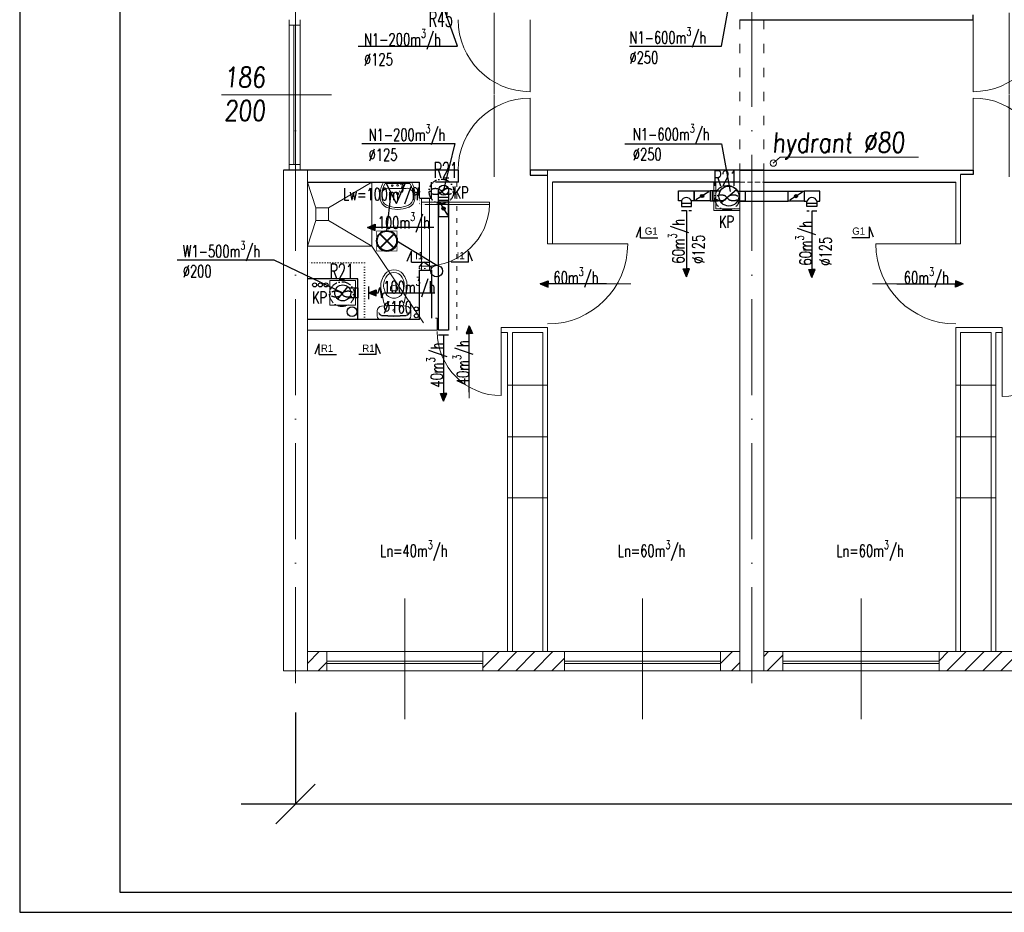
# Model space of a CAD drawing. Header units: millimetres. Extents: x -6513 to 30474, y -6915 to 65597.
# Tile 146 of 256: x -3136 to -1906, y 18756 to 19872. Entities that reach past the tile are written whole.
import ezdxf
from ezdxf.enums import TextEntityAlignment as Align

# ---------------------------------------------------------------- set-up
doc = ezdxf.new("R2010")
doc.units = ezdxf.units.MM
for name, pattern in [('ACAD_ISO03W100', [30, 12, -18]), ('ACAD_ISO10W100', [18, 12, -3, 0, -3]), ('DASHED', [19.05, 12.7, -6.35]), ('DOT', [6.35, 0, -6.35])]:
    doc.linetypes.add(name, pattern=pattern)
doc.layers.get('0').update_dxf_attribs({"color": 8})
for name, color, linetype in [('A200_General07', 8, 'Continuous'), ('A200_General08', 8, 'Continuous'), ('A270_text04', 8, 'Continuous'), ('DB_inst_pomocn', 8, 'Continuous'), ('DB_WM_nawiew-opis', 8, 'Continuous'), ('DB_WM_wywies-opis', 8, 'Continuous')]:
    doc.layers.add(name, color=color, linetype=linetype)
for name, color, linetype, lineweight in [('A_cienka', 8, 'Continuous', 5), ('A_linia przekroj', 8, 'Continuous', 25), ('A_osie', 8, 'ACAD_ISO10W100', 5), ('A_przerywana', 8, 'ACAD_ISO03W100', 5), ('A_widok', 8, 'Continuous', 13), ('A_Wymiary', 8, 'Continuous', 9), ('cieńkie', 8, 'Continuous', 9), ('DB-WM-nawiew-opis', 8, 'Continuous', 25), ('DB-WM-nawiew-opis-odnośnik', 8, 'Continuous', 30), ('DB-WM-wywiew-opis', 8, 'Continuous', 25), ('DB-WM-wywiew-opis-odnośnik', 8, 'Continuous', 30), ('DB_WM_nawiew', 8, 'Continuous', 30), ('DB_WM_wywiew', 8, 'Continuous', 30), ('DB_WM_ścianka nowa', 8, 'Continuous', 25), ('E_gniazda wtykowe', 1, 'Continuous', 30), ('E_oświetlenie', 1, 'Continuous', 30), ('E_technologia', 1, 'ACAD_ISO10W100', 30), ('noew ściany archwig', 8, 'Continuous', 9), ('R-TABELKA', 8, 'Continuous', 25), ('snitarne archwig nowe', 8, 'Continuous', 9), ('Stolarka ARCHWIG', 8, 'Continuous', 5), ('wyburzenia', 8, 'DOT', 20), ('Ściany ARCHWIG', 8, 'Continuous', 30)]:
    doc.layers.add(name, color=color, linetype=linetype, lineweight=lineweight)
doc.styles.add('BRH', font='txt')
doc.styles.add('ROMANSS', font='romans.shx', dxfattribs={"width": 0.8, "oblique": 5})
doc.styles.add('SIMPLEXD', font='SIMPLEX.SHX', dxfattribs={"width": 0.6})
doc.styles.get("Standard").update_dxf_attribs({"font": 'txt.shx', "width": 0.9})

# ---------------------------------------------------------------- blocks, each defined once
blk = doc.blocks.new('drzwi schem')
at = {"color": 252}
blk.add_line((0, 0), (0, 1), dxfattribs=at)
at = {"color": 252, "ltscale": 10}
blk.add_line((0.5, -0.093), (0.5, 1.04), dxfattribs=at)
at = {"color": 252}
blk.add_arc((0, 0), 1, 0, 90, dxfattribs=at)
blk = doc.blocks.new('klop oli 2')
at = {"layer": 'snitarne archwig nowe', "color": 252}
for p, q in [((0, 17.2), (0, 0)), ((3.8, 20.9), (10.5, 20.9)), ((0, -17.2), (0, 0)), ((3.8, 0), (3.8, 1)), ((3.8, 0), (3.8, -1)), ((38.9, 4.5), (37, 4.5)), ((38.9, -4.5), (37, -4.5)), ((3.8, -20.9), (10.5, -20.9))]:
    blk.add_line(p, q, dxfattribs=at)
for centre, radius in [((11.5, 0), 1.27), ((11.5, 0), 1.27), ((21.6, 7.5), 0.706), ((21.6, -7.5), 0.706)]:
    blk.add_circle(centre, radius, dxfattribs=at)
for centre, radius, start, end in [((3.8, 17.2), 3.76, 90, 180), ((144.9, 0), 141.2, 173.7281, 180), ((144.9, 0), 140.5, 173.6694, 180), ((8.4, 15), 3.76, 90, 173.7281), ((9, 15.1), 3.76, 100.2428, 173.7859), ((10.5, 14.9), 6.02, 6.7931, 90), ((-114.7, 0), 132.1, 0, 6.7931), ((80, -215.2), 235.3, 101.5744, 105.544), ((43.1, -10.6), 23.5, 101.6195, 117.4027), ((44.8, -39.8), 56.5, 94.3794, 102.2907), ((42.4, -7.4), 20.3, 60.8839, 101.6195), ((41.4, -8), 24.5, 51.2869, 92.3028), ((144.9, 0), 141.2, 180, 186.2719), ((144.9, 0), 140.5, 180, 186.3306), ((-114.7, 0), 132.1, 353.2069, 0), ((43.3, 0), 16.9, 173.7581, 180), ((43.3, 0), 16.9, 180, 186.2419), ((37.3, 0.7), 10.9, 117.4027, 173.7581), ((63.6, 0), 28.2, 173.3508, 180), ((63.6, 0), 28.2, 180, 186.6492), ((37, 3.1), 1.41, 90, 173.3508), ((38.9, 1.7), 2.82, 36.8699, 90), ((36.6, 0), 5.65, 0, 36.8699), ((36.6, 0), 5.65, 323.1301, 0), ((46.6, 0), 11.8, 0, 60.8839), ((46.6, 0), 11.8, 299.1161, 0), ((46.6, 0), 15.1, 0, 47.5638), ((46.6, 0), 15.1, 312.4362, 0), ((80, 215.2), 235.3, 254.456, 258.4256), ((37.3, -0.7), 10.9, 186.2419, 242.5973), ((43.1, 10.6), 23.5, 242.5973, 258.3805), ((37, -3.1), 1.41, 186.6492, 270), ((42.4, 7.4), 20.3, 258.3805, 299.1161), ((38.9, -1.7), 2.82, 270, 323.1301), ((41.4, 8), 24.5, 267.6972, 308.7131), ((3.8, -17.2), 3.76, 180, 270), ((8.4, -15), 3.76, 186.2719, 270), ((9, -15.1), 3.76, 186.2141, 259.7572), ((10.5, -14.9), 6.02, 270, 353.2069), ((44.8, 39.8), 56.5, 257.7093, 265.6206)]:
    blk.add_arc(centre, radius, start, end, dxfattribs=at)
blk = doc.blocks.new('umywalka oli2')
at = {"layer": 'snitarne archwig nowe', "color": 252}
for p, q in [((0, 17.6), (0, 0)), ((2, 15.4), (2, 0)), ((20.9, 21.6), (13.7, 21.6)), ((0, 0), (0, -17.6)), ((2, 0), (2, -15.4)), ((7.9, 0), (7.9, 10.8)), ((7.9, -10.8), (7.9, 0)), ((13.7, -21.6), (20.9, -21.6))]:
    blk.add_line(p, q, dxfattribs=at)
for centre, radius in [((4.1, 0), 1.11), ((4.5, 6.6), 0.994), ((14.5, 0), 1.48), ((14.5, 0), 0.946), ((4.5, -6.6), 0.994)]:
    blk.add_circle(centre, radius, dxfattribs=at)
for centre, radius, start, end in [((15.6, -9.9), 31.5, 93.3155, 119.5931), ((14.2, -1.1), 20.5, 88.5847, 126.5008), ((15.3, 12), 7.48, 91.7023, 188.8292), ((17.3, -1.9), 21.5, 82.9063, 97.0937), ((20.4, 10.2), 9.2, 23.1986, 92.7468), ((20.2, 9.5), 12.2, 20.9395, 86.4287), ((-1.2, 0), 33.1, 360, 24.6987), ((-3.2, 0), 37.4, 360, 21.6896), ((-1.2, 0), 33.1, 335.3013, 0), ((-3.2, 0), 37.4, 338.3104, 0), ((15.3, -12), 7.48, 171.1708, 268.2977), ((15.6, 9.9), 31.5, 240.4069, 266.6845), ((14.2, 1.1), 20.5, 233.4992, 271.4153), ((17.3, 1.9), 21.5, 262.9063, 277.0937), ((20.4, -10.2), 9.2, 267.2532, 336.8014), ((20.2, -9.5), 12.2, 273.5713, 339.0605)]:
    blk.add_arc(centre, radius, start, end, dxfattribs=at)
blk = doc.blocks.new('A$C2355049C')
at = {"layer": 'DB-WM-nawiew-opis-odnośnik'}
h = blk.add_hatch(color=256, dxfattribs=at)
h.paths.add_polyline_path([(0, -9.8), (3.9, -9.8), (0, 0)])
h.paths.add_polyline_path([(0, 0), (-3.9, -9.8), (0, -9.8)])
at = {"layer": 'DB-WM-nawiew-opis-odnośnik', "flags": 128}
for points in [[(0, 0), (-3.9, -9.8), (0, -9.8)], [(0, -82.9), (0, 0)], [(0, 0), (3.9, -9.8), (0, -9.8)]]:
    blk.add_lwpolyline(points, dxfattribs=at)
blk = doc.blocks.new('A$C620C4C60')
at = {"layer": 'DB-WM-wywiew-opis-odnośnik'}
h = blk.add_hatch(color=256, dxfattribs=at)
h.paths.add_polyline_path([(0, 0), (9.8, 3.9), (9.8, 0)])
h.paths.add_polyline_path([(9.8, 0), (9.8, -3.9), (0, 0)])
at = {"layer": 'DB-WM-wywiew-opis-odnośnik', "flags": 128}
for points in [[(0, 0), (9.8, 3.9), (9.8, 0)], [(0, 0), (12.1, 0)], [(0, 0), (9.8, -3.9), (9.8, 0)], [(12.1, 0), (14.4, -6.5), (16.6, 6.4), (18.9, 0)], [(18.9, 0), (82.9, 0)]]:
    blk.add_lwpolyline(points, dxfattribs=at)
blk = doc.blocks.new('A$C21C24CF4')
at = {"layer": 'DB_WM_nawiew'}
h = blk.add_hatch(color=256, dxfattribs=at)
edge = h.paths.add_edge_path()
edge.add_arc((10, -6.2), 2, 0, 360)
for points in [[(20, 0), (0, 0), (0, -12.5), (20, -12.5)], [(1.8, -11.4), (17.9, -1.3)]]:
    blk.add_lwpolyline(points, dxfattribs=at)
blk.add_circle((10, -6.2), 2, dxfattribs=at)
blk = doc.blocks.new('Sect Mk right')
at = {"layer": 'A200_General07', "color": 1}
for p, q in [((0.29, 7.48), (3.92, 6.01)), ((0, 6.01), (0, -0.21)), ((0, 6.01), (3.92, 6.01))]:
    blk.add_line(p, q, dxfattribs=at)
at = {"layer": 'A270_text04', "color": 0, "style": 'BRH'}
blk.add_attdef('-', text='', height=4.51, dxfattribs=at).set_placement((1.77, 1.49), align=Align.MIDDLE)
blk = doc.blocks.new('gw1')
at = {"layer": 'E_gniazda wtykowe'}
for p, q in [((99083.8, 55839.3), (99080.1, 55839.3)), ((99083.8, 55833.1), (99083.8, 55845.4))]:
    blk.add_line(p, q, dxfattribs=at)
blk.add_arc((99089.8, 55839), 6.04, 87.7958, 267.7958, dxfattribs=at)
blk = doc.blocks.new('raster')
at = {"layer": 'E_oświetlenie', "lineweight": 40}
for p, q in [((-21.2, 21.2), (21.2, -21.2)), ((21.2, 21.2), (-21.2, -21.2))]:
    blk.add_line(p, q, dxfattribs=at)
at = {"layer": 'E_oświetlenie', "const_width": 2}
blk.add_lwpolyline([(-30, -30), (30, -30), (30, 30), (-30, 30)], close=True, dxfattribs=at)
at = {"layer": 'E_oświetlenie', "lineweight": 40}
blk.add_circle((0, 0), 30, dxfattribs=at)

msp = doc.modelspace()

# ---------------------------------------------------------------- hatches: boundary and pattern name
at = {"layer": 'A_Wymiary'}
h = msp.add_hatch(dxfattribs=at)
h.set_pattern_fill('ANSI31', color=256, scale=5, style=0)
h.set_pattern_definition([(45, (-3028.741, 15963.34), (-11.22532, 11.22532), [])])
h.paths.add_polyline_path([(-2752.446, 19081.577), (-2776.446, 19081.577), (-2776.446, 19057.577), (-2752.446, 19057.577)])
h.paths.add_polyline_path([(-2455.446, 19081.577), (-2557.446, 19081.577), (-2557.446, 19057.577), (-2455.446, 19057.577)])
h.paths.add_polyline_path([(-2236.446, 19081.577), (-2260.446, 19081.577), (-2260.446, 19057.577), (-2236.446, 19057.577)])
h.paths.add_polyline_path([(-2182.446, 19081.577), (-2206.446, 19081.577), (-2206.446, 19057.577), (-2182.446, 19057.577)])
h.paths.add_polyline_path([(-1885.446, 19081.577), (-1987.446, 19081.577), (-1987.446, 19057.577), (-1885.446, 19057.577)])
h.paths.add_polyline_path([(-1315.446, 19081.577), (-1417.446, 19081.577), (-1417.446, 19058.419), (-1315.446, 19058.419)])
h.paths.add_polyline_path([(-1612.446, 19081.577), (-1636.446, 19081.577), (-1636.446, 19057.577), (-1612.446, 19057.577)])
h.paths.add_polyline_path([(-1666.446, 19081.577), (-1690.446, 19081.577), (-1690.446, 19057.577), (-1666.446, 19057.577)])
at = {"layer": 'DB_WM_nawiew'}
h = msp.add_hatch(color=256, dxfattribs=at)
edge = h.paths.add_edge_path()
edge.add_arc((-2283.289, 19651.212), 2, 0, 360)
h = msp.add_hatch(color=256, dxfattribs=at)
edge = h.paths.add_edge_path()
edge.add_arc((-2166.078, 19650.942), 2, 0, 360)

# ---------------------------------------------------------------- linework, layer by layer
at = {"layer": 'A_cienka'}
for p, q in [((-2799.544, 19871.577), (-2799.544, 19683.577)), ((-2785.544, 19871.577), (-2785.544, 19683.577)), ((-2799.544, 19864.68), (-2785.544, 19864.68)), ((-2793.544, 19864.68), (-2793.544, 19690.474)), ((-2791.544, 19864.68), (-2791.544, 19690.474)), ((-2883.874, 19777.456), (-2746.361, 19777.577)), ((-2185.849, 19699.786), (-2194.506, 19692.244)), ((-2012.938, 19699.544), (-2185.849, 19699.786)), ((-2799.544, 19690.474), (-2785.544, 19690.474)), ((-2476.446, 19414.872), (-2526.446, 19414.872)), ((-1966.446, 19414.872), (-1916.446, 19414.872)), ((-2476.446, 19350.063), (-2526.446, 19350.063)), ((-1966.446, 19350.063), (-1916.446, 19350.063)), ((-2476.446, 19273.982), (-2526.446, 19273.982)), ((-1966.446, 19273.982), (-1916.446, 19273.982)), ((-2776.446, 19081.577), (-2236.446, 19081.577)), ((-2206.446, 19081.577), (-1666.446, 19081.577)), ((-2557.446, 19069.577), (-2752.446, 19069.577)), ((-2455.446, 19069.577), (-2260.446, 19069.577)), ((-1987.446, 19069.577), (-2182.446, 19069.577)), ((-2776.446, 19057.577), (2360.554, 19057.577)), ((-2776.446, 19057.577), (7544.554, 19057.577)), ((-2557.446, 19066.577), (-2752.446, 19066.577)), ((-2455.446, 19066.577), (-2260.446, 19066.577)), ((-1987.446, 19066.577), (-2182.446, 19066.577))]:
    msp.add_line(p, q, dxfattribs=at)
at = {"layer": 'A_cienka', "ltscale": 10}
for p, q in [((-2654.946, 18997.178), (-2654.946, 19147.975)), ((-2357.946, 18997.178), (-2357.946, 19147.975)), ((-2084.946, 18997.178), (-2084.946, 19147.975))]:
    msp.add_line(p, q, dxfattribs=at)
at = {"layer": 'A_cienka'}
msp.add_circle((-2194.506, 19692.244), 4, dxfattribs=at)
at = {"layer": 'A_linia przekroj'}
for p, q in [((-2236.446, 19871.577), (-1944.661, 19871.577)), ((-1944.661, 19871.577), (-1944.661, 19877.577)), ((-2776.446, 19683.577), (-2806.446, 19683.577)), ((-2587.981, 19683.577), (-2776.446, 19683.577)), ((-2587.981, 19668.577), (-2587.981, 19683.577)), ((-2206.446, 19683.577), (-2498.232, 19683.577)), ((-2498.232, 19683.577), (-2498.232, 19677.062)), ((-2236.446, 19683.577), (-1944.661, 19683.577)), ((-1944.661, 19683.577), (-1944.661, 19678.073)), ((-2498.232, 19677.062), (-2476.446, 19677.062)), ((-1944.661, 19678.073), (-1960.446, 19678.073)), ((-2587.981, 19668.577), (-2616.446, 19668.577)), ((-2236.446, 19668.577), (-2470.446, 19668.577)), ((-2206.446, 19668.577), (-1966.446, 19668.577))]:
    msp.add_line(p, q, dxfattribs=at)
at = {"layer": 'A_osie', "ltscale": 10}
for p, q in [((-2791.446, 19042.134), (-2791.446, 20794.193)), ((-2221.446, 19042.134), (-2221.446, 20794.193))]:
    msp.add_line(p, q, dxfattribs=at)
at = {"layer": 'A_osie', "color": 252, "ltscale": 10}
msp.add_line((-2791.446, 19042.134), (-2791.446, 20555.942), dxfattribs=at)
at = {"layer": 'A_przerywana'}
for p, q in [((-2236.446, 19871.577), (-2236.446, 19683.577)), ((-2236.446, 19871.577), (-2236.446, 19683.577)), ((-2206.446, 19871.577), (-2206.446, 19683.577)), ((-2206.446, 19871.577), (-2206.446, 19683.577))]:
    msp.add_line(p, q, dxfattribs=at)
at = {"layer": 'A_przerywana', "color": 252}
for p, q in [((-2236.446, 19871.577), (-2236.446, 19683.577)), ((-2206.446, 19871.577), (-2206.446, 19683.577))]:
    msp.add_line(p, q, dxfattribs=at)
at = {"layer": 'A_przerywana', "ltscale": 0.5}
msp.add_line((-2589.872, 19668.577), (-2589.872, 19483.577), dxfattribs=at)
at = {"layer": 'A_przerywana', "linetype": 'ByBlock'}
for p, q in [((-2268.946, 19633.211), (-2268.946, 19668.577)), ((-2266.446, 19635.211), (-2266.446, 19668.577)), ((-2236.446, 19635.211), (-2266.446, 19635.211)), ((-2236.446, 19633.211), (-2268.946, 19633.211))]:
    msp.add_line(p, q, dxfattribs=at)
at = {"layer": 'A_przerywana', "linetype": 'DASHED', "ltscale": 0.5}
msp.add_line((-2236.446, 19668.577), (-2206.446, 19668.577), dxfattribs=at)
at = {"layer": 'A_widok', "ltscale": 5}
for p, q in [((-2806.446, 19057.577), (-2806.446, 19683.577)), ((-2776.446, 19057.577), (-2776.446, 19683.577)), ((-2476.446, 19683.577), (-2476.446, 19591.161)), ((-2236.446, 19683.577), (-2236.446, 19414.92)), ((-2206.446, 19683.577), (-2206.446, 19414.92)), ((-1960.446, 19678.073), (-1960.446, 19591.161)), ((-2470.446, 19668.577), (-2470.446, 19591.161)), ((-1966.446, 19668.577), (-1966.446, 19591.161)), ((-2476.446, 19591.161), (-2470.446, 19591.161)), ((-1966.446, 19591.161), (-1960.446, 19591.161)), ((-2236.446, 19057.577), (-2236.446, 19563.577)), ((-2206.446, 19057.577), (-2206.446, 19563.577)), ((-2614.353, 19498.577), (-2616.446, 19498.577)), ((-2614.353, 19483.577), (-2614.353, 19498.577)), ((-2476.446, 19486.577), (-2534.353, 19486.577)), ((-2534.353, 19486.577), (-2534.353, 19480.577)), ((-2476.446, 19081.577), (-2476.446, 19486.577)), ((-1966.446, 19081.577), (-1966.446, 19486.577)), ((-1966.446, 19486.577), (-1908.54, 19486.577)), ((-1908.54, 19486.577), (-1908.54, 19480.577)), ((-2614.353, 19483.577), (-2776.446, 19483.577)), ((-2526.446, 19480.577), (-2534.353, 19480.577)), ((-2526.446, 19081.577), (-2526.446, 19480.577)), ((-2520.446, 19081.577), (-2520.446, 19480.577)), ((-2482.446, 19480.577), (-2520.446, 19480.577)), ((-2482.446, 19081.577), (-2482.446, 19480.577)), ((-1960.446, 19081.577), (-1960.446, 19480.577)), ((-1960.446, 19480.577), (-1922.446, 19480.577)), ((-1922.446, 19081.577), (-1922.446, 19480.577)), ((-1916.446, 19081.577), (-1916.446, 19480.577)), ((-1916.446, 19480.577), (-1908.54, 19480.577)), ((-2806.446, 19057.577), (-2776.446, 19057.577)), ((-2236.446, 19057.577), (-2206.446, 19057.577))]:
    msp.add_line(p, q, dxfattribs=at)
at = {"layer": 'A_widok', "color": 252, "ltscale": 5}
msp.add_line((-2806.446, 19057.577), (-2776.446, 19057.577), dxfattribs=at)
at = {"layer": 'A_widok', "ltscale": 5}
for points in [[(-2776.446, 19081.577), (-2752.446, 19081.577), (-2752.446, 19057.577), (-2776.446, 19057.577)], [(-2557.446, 19057.577), (-2455.446, 19057.577), (-2455.446, 19081.577), (-2557.446, 19081.577)], [(-2236.446, 19081.577), (-2260.446, 19081.577), (-2260.446, 19057.577), (-2236.446, 19057.577)], [(-2206.446, 19081.577), (-2182.446, 19081.577), (-2182.446, 19057.577), (-2206.446, 19057.577)], [(-1987.446, 19057.577), (-1885.446, 19057.577), (-1885.446, 19081.577), (-1987.446, 19081.577)]]:
    msp.add_lwpolyline(points, close=True, dxfattribs=at)
at = {"layer": 'cieńkie'}
for p, q in [((-2748.446, 19545.577), (-2716.446, 19545.577)), ((-2748.446, 19514.577), (-2748.446, 19545.577)), ((-2745.946, 19545.577), (-2718.946, 19545.577)), ((-2716.446, 19545.577), (-2716.446, 19514.577)), ((-2716.446, 19514.577), (-2716.446, 19528.577)), ((-2748.446, 19514.577), (-2734.446, 19514.577)), ((-2716.446, 19514.577), (-2748.446, 19514.577)), ((-2739.446, 19514.577), (-2725.446, 19514.577))]:
    msp.add_line(p, q, dxfattribs=at)
at = {"layer": 'DB-WM-nawiew-opis'}
for points in [[(-2713.372, 19838.504), (-2588.931, 19838.504), (-2610.402, 19898.412)], [(-2374.227, 19838.669), (-2259.295, 19838.669), (-2248.446, 19898.577)], [(-2708.652, 19716.69), (-2592.41, 19716.69), (-2606.402, 19658.41)], [(-2380.22, 19716.484), (-2259.295, 19716.484), (-2248.446, 19656.577)]]:
    msp.add_lwpolyline(points, dxfattribs=at)
at = {"layer": 'DB-WM-wywiew-opis'}
msp.add_lwpolyline([(-2939.367, 19571.403), (-2818.371, 19571.403), (-2732.446, 19530.077)], dxfattribs=at)
at = {"layer": 'DB_inst_pomocn'}
for centre, radius in [((-2767.576, 19540.003), 2.5), ((-2760.519, 19540.003), 2.5), ((-2753.349, 19540.003), 2.5), ((-2720.889, 19506.599), 6)]:
    msp.add_circle(centre, radius, dxfattribs=at)
at = {"layer": 'DB_WM_nawiew'}
for points in [[(-2600.152, 19658.41), (-2600.152, 19649.41), (-2612.652, 19649.41), (-2612.652, 19658.41)], [(-2600.152, 19658.41), (-2600.152, 19645.41), (-2612.652, 19645.41), (-2612.652, 19658.41)], [(-2611.314, 19654.546), (-2601.489, 19662.274)], [(-2259.541, 19643.033), (-2240.405, 19659.12)], [(-2312.989, 19657.462), (-2293.289, 19657.462), (-2293.289, 19644.962), (-2296.889, 19644.962)], [(-2309.389, 19644.962), (-2312.989, 19644.962), (-2312.989, 19657.462)], [(-2273.289, 19644.962), (-2293.289, 19644.962), (-2293.289, 19657.462), (-2273.289, 19657.462)], [(-2275.06, 19656.355), (-2291.181, 19646.279)], [(-2263.289, 19657.462), (-2273.289, 19657.462), (-2273.289, 19644.962), (-2263.289, 19644.962)], [(-2260.875, 19644.962), (-2270.473, 19644.962), (-2270.473, 19657.462), (-2260.719, 19657.462)], [(-2239.071, 19657.192), (-2229.473, 19657.192), (-2229.473, 19644.692), (-2239.227, 19644.692)], [(-2237.289, 19657.192), (-2176.078, 19657.192)], [(-2156.078, 19644.692), (-2176.078, 19644.692), (-2176.078, 19657.192), (-2156.078, 19657.192)], [(-2157.849, 19656.085), (-2173.97, 19646.009)], [(-2136.378, 19657.192), (-2156.078, 19657.192), (-2156.078, 19644.692), (-2152.478, 19644.692)], [(-2139.978, 19644.692), (-2136.378, 19644.692), (-2136.378, 19657.192)], [(-2600.152, 19645.41), (-2600.152, 19483.577), (-2612.652, 19483.577), (-2612.652, 19645.41)], [(-2612.652, 19645.41), (-2600.152, 19645.41)], [(-2309.389, 19644.962), (-2309.389, 19642.212), (-2296.889, 19642.212), (-2296.889, 19644.962)], [(-2309.389, 19643.587), (-2309.389, 19638.22), (-2296.889, 19638.22), (-2296.889, 19643.587)], [(-2237.289, 19644.692), (-2176.078, 19644.692)], [(-2139.978, 19644.692), (-2139.978, 19641.942), (-2152.478, 19641.942), (-2152.478, 19644.692)], [(-2139.978, 19642.212), (-2139.978, 19638.22), (-2152.478, 19638.22), (-2152.478, 19642.212)], [(-2724.64, 19536.327), (-2717.446, 19536.327), (-2717.446, 19523.827), (-2724.64, 19523.827)], [(-2612.652, 19477.411), (-2600.152, 19477.411)]]:
    msp.add_lwpolyline(points, dxfattribs=at)
at = {"layer": 'DB_WM_nawiew', "linetype": 'DASHED', "ltscale": 0.5}
for points in [[(-2309.389, 19633.22), (-2296.889, 19633.22)], [(-2139.978, 19632.212), (-2152.478, 19632.212)]]:
    msp.add_lwpolyline(points, dxfattribs=at)
at = {"layer": 'DB_WM_nawiew', "color": 1}
for centre, radius in [((-2606.402, 19658.41), 6.25), ((-2249.973, 19651.077), 12.5)]:
    msp.add_circle(centre, radius, dxfattribs=at)
at = {"layer": 'DB_WM_nawiew'}
for centre in [(-2283.289, 19651.212), (-2166.078, 19650.942)]:
    msp.add_circle(centre, 2, dxfattribs=at)
for centre in [(-2303.139, 19642.732), (-2146.228, 19642.462)]:
    msp.add_arc(centre, 6.636, 19.636833, 160.363167, dxfattribs=at)
at = {"layer": 'DB_WM_wywies-opis'}
for p, q in [((-2815.913, 18866.387), (-2766.98, 18915.878)), ((-2859.319, 18891.133), (2360.554, 18891.133))]:
    msp.add_line(p, q, dxfattribs=at)
msp.add_lwpolyline([(-2791.446, 19005.446), (-2791.446, 18891.133)], dxfattribs=at)
at = {"layer": 'DB_WM_wywiew'}
for points in [[(-2738.637, 19522.223), (-2725.944, 19537.674)], [(-2724.64, 19536.327), (-2717.446, 19536.327), (-2717.446, 19523.827), (-2724.64, 19523.827)], [(-2717.64, 19536.327), (-2713.446, 19536.327), (-2713.446, 19523.827), (-2717.64, 19523.827)], [(-2700.446, 19538.077), (-2700.446, 19522.077)]]:
    msp.add_lwpolyline(points, dxfattribs=at)
at = {"layer": 'DB_WM_wywiew', "color": 1}
msp.add_circle((-2732.446, 19530.077), 10, dxfattribs=at)
at = {"layer": 'DB_WM_ścianka nowa'}
msp.add_lwpolyline([(-2713.446, 19496.577), (-2713.446, 19547.577), (-2776.446, 19547.577)], dxfattribs=at)
at = {"layer": 'E_oświetlenie'}
for p, q in [((-2665.129, 19641.964), (-2678.67, 19668.017)), ((-2653.886, 19667.662), (-2678.67, 19668.017)), ((-2665.129, 19641.964), (-2653.886, 19667.662)), ((-2677.282, 19607.574), (-2671.899, 19654.991)), ((-2664.682, 19594.974), (-2615.102, 19564.565)), ((-2632.746, 19568.543), (-2637.447, 19561.767)), ((-2621.061, 19561.403), (-2631.353, 19568.543))]:
    msp.add_line(p, q, dxfattribs=at)
at = {"layer": 'E_oświetlenie', "const_width": 1.05}
msp.add_lwpolyline([(-2678.67, 19668.017), (-2665.129, 19641.964), (-2653.886, 19667.662)], close=True, dxfattribs=at)
at = {"layer": 'E_oświetlenie'}
msp.add_circle((-2615.102, 19557.269), 7.252, dxfattribs=at)
at = {"layer": 'E_technologia'}
for p, q in [((-2610.328, 19658.241), (-2607.924, 19655.462)), ((-2607.924, 19658.241), (-2610.328, 19655.462)), ((-2253.361, 19650.264), (-2250.957, 19647.485)), ((-2250.957, 19650.264), (-2253.361, 19647.485)), ((-2734.695, 19529.949), (-2732.291, 19527.17)), ((-2732.291, 19529.949), (-2734.695, 19527.17))]:
    msp.add_line(p, q, dxfattribs=at)
for centre in [(-2609.126, 19656.852), (-2252.159, 19648.875), (-2733.493, 19528.559)]:
    msp.add_circle(centre, 15.427, dxfattribs=at)
for centre, start_param, end_param in [((-2616.753, 19656.852), 3.54986568, 9.01650493), ((-2601.499, 19656.852), 0.40827303, 5.87491228), ((-2259.786, 19648.875), 3.54986568, 9.01650493), ((-2244.532, 19648.875), 0.40827303, 5.87491228), ((-2741.12, 19528.559), 3.54986568, 9.01650493), ((-2725.866, 19528.559), 0.40827303, 5.87491228)]:
    msp.add_ellipse(centre, major_axis=(-7, 0), ratio=0.5, start_param=start_param, end_param=end_param, dxfattribs=at)
at = {"layer": 'R-TABELKA'}
for p, q in [((-3136.084, 20805.732), (-3136.084, 18755.648)), ((-3011.084, 20780.732), (-3011.084, 18780.648)), ((-3011.084, 18780.648), (8302.828, 18780.648)), ((-3136.084, 18755.648), (8327.828, 18755.648))]:
    msp.add_line(p, q, dxfattribs=at)
at = {"layer": 'snitarne archwig nowe'}
msp.add_line((-2696.29, 19588.421), (-2631.446, 19492.577), dxfattribs=at)
for points in [[(-2776.446, 19588.421), (-2696.29, 19588.421), (-2696.29, 19668.577)], [(-2766.29, 19636.421), (-2776.29, 19668.421)], [(-2750.29, 19636.421), (-2696.29, 19668.421)], [(-2766.29, 19620.421), (-2776.29, 19588.421)], [(-2750.29, 19620.421), (-2696.29, 19588.421)]]:
    msp.add_lwpolyline(points, dxfattribs=at)
msp.add_lwpolyline([(-2766.29, 19620.421), (-2750.29, 19620.421), (-2750.29, 19636.421), (-2766.29, 19636.421)], close=True, dxfattribs=at)
at = {"layer": 'Stolarka ARCHWIG'}
for p, q in [((-2628.946, 19643.577), (-2548.946, 19643.577)), ((-2548.946, 19640.577), (-2628.946, 19640.577)), ((-2623.946, 19640.577), (-2623.946, 19643.577)), ((-2548.944, 19643.577), (-2548.944, 19640.577))]:
    msp.add_line(p, q, dxfattribs=at)
for points in [[(-2628.946, 19648.577), (-2633.946, 19648.577), (-2633.946, 19643.577), (-2623.946, 19643.577), (-2623.946, 19648.577), (-2631.446, 19648.577)], [(-2633.946, 19563.46), (-2633.946, 19643.46)], [(-2623.946, 19640.46), (-2623.946, 19563.46)], [(-2628.946, 19563.577), (-2633.946, 19563.577), (-2633.946, 19558.577), (-2623.946, 19558.577), (-2623.946, 19563.577), (-2631.446, 19563.577)], [(-2628.946, 19563.577), (-2633.946, 19563.577), (-2633.946, 19558.577), (-2623.946, 19558.577), (-2623.946, 19563.577), (-2631.446, 19563.577)]]:
    msp.add_lwpolyline(points, dxfattribs=at)
msp.add_arc((-2628.292, 19642.956), 79.382, 269.527921, 358.282698, dxfattribs=at)
at = {"layer": 'wyburzenia', "ltscale": 0.5}
for p, q in [((-2705.446, 19567.577), (-2776.446, 19567.577)), ((-2705.446, 19496.577), (-2705.446, 19567.577))]:
    msp.add_line(p, q, dxfattribs=at)
at = {"layer": 'wyburzenia', "ltscale": 0.2}
msp.add_lwpolyline([(-2636.446, 19648.577), (-2621.446, 19648.577), (-2621.446, 19640.577), (-2636.446, 19640.577)], close=True, dxfattribs=at)
at = {"layer": 'wyburzenia'}
msp.add_lwpolyline([(-2636.446, 19558.577), (-2636.446, 19560.577), (-2621.446, 19560.577), (-2621.446, 19558.577)], dxfattribs=at)
at = {"layer": 'Ściany ARCHWIG'}
for p, q in [((-2776.446, 19668.577), (-2636.446, 19668.577)), ((-2636.446, 19648.577), (-2636.446, 19668.577)), ((-2621.446, 19648.577), (-2621.446, 19668.577)), ((-2636.446, 19648.577), (-2621.446, 19648.577)), ((-2636.446, 19648.577), (-2621.446, 19648.577)), ((-2636.446, 19496.577), (-2636.446, 19558.577)), ((-2636.446, 19558.577), (-2621.446, 19558.577)), ((-2621.446, 19558.577), (-2621.446, 19498.577)), ((-2636.446, 19496.577), (-2776.446, 19496.577))]:
    msp.add_line(p, q, dxfattribs=at)
for centre in [(-2640.596, 19509.923), (-2640.596, 19501.406)]:
    msp.add_circle(centre, 2.5, dxfattribs=at)

# ---------------------------------------------------------------- block references
at = {"layer": 'A200_General08'}
ref = msp.add_blockref('Sect Mk right', (-2339.374, 19598.811), dxfattribs=dict(at, xscale=3.5, yscale=3.5, zscale=3.5, rotation=90))
ref.add_attrib('-', 'G1', dxfattribs={"layer": 'A270_text04', "color": 7, "height": 9, "style": 'BRH'}).set_placement((-2347.079, 19607.322), align=Align.MIDDLE)
ref = msp.add_blockref('Sect Mk right', (-2095.529, 19598.811), dxfattribs=dict(at, xscale=-3.5, yscale=3.5, zscale=3.5, rotation=270))
ref.add_attrib('-', 'G1', dxfattribs={"layer": 'A270_text04', "color": 7, "height": 9, "style": 'BRH'}).set_placement((-2087.824, 19607.322), align=Align.MIDDLE)
ref = msp.add_blockref('Sect Mk right', (-2625.692, 19568.637), dxfattribs=dict(at, xscale=3.5, yscale=3.5, zscale=3.5, rotation=90.00000000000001))
ref.add_attrib('-', 'I1', dxfattribs={"layer": 'A270_text04', "color": 7, "height": 9, "style": 'BRH'}).set_placement((-2636.906, 19576.657), align=Align.MIDDLE)
ref = msp.add_blockref('Sect Mk right', (-2596.375, 19568.637), dxfattribs=dict(at, xscale=-3.5, yscale=3.5, zscale=3.5, rotation=270))
ref.add_attrib('-', 'I1', dxfattribs={"layer": 'A270_text04', "color": 7, "height": 9, "style": 'BRH'}).set_placement((-2585.162, 19576.657), align=Align.MIDDLE)
ref = msp.add_blockref('Sect Mk right', (-2740.894, 19452.807), dxfattribs=dict(at, xscale=3.5, yscale=3.5, zscale=3.5, rotation=90.00000000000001))
ref.add_attrib('-', 'R1', dxfattribs={"layer": 'A270_text04', "color": 7, "height": 9, "style": 'BRH'}).set_placement((-2752.108, 19460.827), align=Align.MIDDLE)
ref = msp.add_blockref('Sect Mk right', (-2711.577, 19452.807), dxfattribs=dict(at, xscale=-3.5, yscale=3.5, zscale=3.5, rotation=270))
ref.add_attrib('-', 'R1', dxfattribs={"layer": 'A270_text04', "color": 7, "height": 9, "style": 'BRH'}).set_placement((-2700.363, 19460.827), align=Align.MIDDLE)
at = {"layer": 'A_cienka'}
for p, xscale, yscale, zscale, rotation in [((-2476.446, 19591.161), 100, 100, 100, 270), ((-1966.446, 19591.161), -100, 100, 100, 90), ((-2534.353, 19481.577), 80, 80, 80, 180), ((-1908.54, 19480.577), -80, 80, 80, 180)]:
    msp.add_blockref('drzwi schem', p, dxfattribs=dict(at, xscale=xscale, yscale=yscale, zscale=zscale, rotation=rotation))
at = {"layer": 'A_widok', "ltscale": 5, "yscale": 90, "zscale": 90, "rotation": 180}
for p, xscale in [((-2498.232, 19871.577), 90), ((-1944.661, 19871.577), -90)]:
    msp.add_blockref('drzwi schem', p, dxfattribs=dict(at, xscale=xscale))
at = {"layer": 'A_widok', "ltscale": 5, "yscale": 90, "zscale": 90}
for p, xscale in [((-2498.232, 19683.577), -90), ((-1944.661, 19683.577), 90)]:
    msp.add_blockref('drzwi schem', p, dxfattribs=dict(at, xscale=xscale))
at = {"layer": 'DB_WM_nawiew'}
for name, p, rotation in [('A$C21C24CF4', (-2612.652, 19625.41), 90), ('A$C2355049C', (-2303.139, 19550.284), 180), ('A$C2355049C', (-2701.634, 19611.961), 90), ('A$C2355049C', (-2485.725, 19541.161), 90)]:
    msp.add_blockref(name, p, dxfattribs=dict(at, rotation=rotation))
at = {"layer": 'DB_WM_nawiew', "xscale": -1}
for p, rotation in [((-2146.228, 19549.276), 180), ((-1957.168, 19541.161), 270), ((-2606.402, 19394.475), 180)]:
    msp.add_blockref('A$C2355049C', p, dxfattribs=dict(at, rotation=rotation))
msp.add_blockref('A$C2355049C', (-2574.353, 19489), dxfattribs=at)
at = {"layer": 'DB_WM_wywiew', "xscale": -1, "rotation": 180}
msp.add_blockref('A$C620C4C60', (-2700.446, 19530.077), dxfattribs=at)
at = {"layer": 'E_oświetlenie', "xscale": 0.7875000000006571, "yscale": 0.7875000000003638, "zscale": 0.7874999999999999, "rotation": 178.7624398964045}
msp.add_blockref('gw1', (76321.487, 61934.698), dxfattribs=at)
at = {"layer": 'E_oświetlenie', "lineweight": 40, "xscale": 0.4199999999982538, "yscale": 0.4200000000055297, "zscale": 0.4199999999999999, "rotation": 180}
msp.add_blockref('raster', (-2677.282, 19594.974), dxfattribs=at)
at = {"layer": 'noew ściany archwig', "rotation": 270}
msp.add_blockref('umywalka oli2', (-2663.978, 19668.577), dxfattribs=at)
at = {"layer": 'snitarne archwig nowe', "rotation": 90}
msp.add_blockref('klop oli 2', (-2668.446, 19497), dxfattribs=at)

# ---------------------------------------------------------------- texts
at = {"layer": 'A_cienka', "char_height": 25, "attachment_point": 1, "style": 'ROMANSS'}
for s, insert, width in [('186\\P200', (-2880.679, 19812.035), 141.48479), ('hydrant %%C80', (-2195.976, 19730.704), 244.21995)]:
    msp.add_mtext(s, dxfattribs=dict(at, insert=insert, width=width))
at = {"layer": 'DB-WM-nawiew-opis', "char_height": 15, "width": 37.14159, "attachment_point": 1}
for s, insert in [('\\A1;{\\Fsimplex|c238;\\W0.7;N1-200m\\H0.7x;\\S3^ ;\\H1.4286x;/h\\P%%C125}', (-2705.823, 19859.576)), ('\\A1;{\\Fsimplex|c238;\\W0.7;N1-600m\\H0.7x;\\S3^ ;\\H1.4286x;/h\\P%%C250}', (-2374.227, 19861.857)), ('\\A1;{\\Fsimplex|c238;\\W0.7;N1-200m\\H0.7x;\\S3^ ;\\H1.4286x;/h\\P%%C125}', (-2700.131, 19740.38)), ('\\A1;{\\Fsimplex|c238;\\W0.7;N1-600m\\H0.7x;\\S3^ ;\\H1.4286x;/h\\P%%C250}', (-2369.983, 19740.852)), ('\\A1;{\\Fsimplex|c238;\\W0.7;100m\\H0.7x;\\S3^ ;\\H1.4286x;/h}', (-2688.734, 19630.477)), ('\\A1;{\\Fsimplex|c238;\\W0.7;60m\\H0.7x;\\S3^ ;\\H1.4286x;/h}', (-2469.23, 19561.693)), ('\\A1;{\\Fsimplex|c238;\\W0.7;60m\\H0.7x;\\S3^ ;\\H1.4286x;/h}', (-2031.424, 19561.693))]:
    msp.add_mtext(s, dxfattribs=dict(at, insert=insert))
at = {"layer": 'DB-WM-nawiew-opis', "char_height": 15, "width": 37.14159, "attachment_point": 1, "rotation": 90}
for s, insert in [('\\A1;{\\Fsimplex|c238;\\W0.7;60m\\H0.7x;\\S3^ ;\\H1.4286x;/h\\P%%C125}', (-2325.72, 19566.629)), ('\\A1;{\\Fsimplex|c238;\\W0.7;60m\\H0.7x;\\S3^ ;\\H1.4286x;/h\\P%%C125}', (-2166.847, 19564.129)), ('\\A1;{\\Fsimplex|c238;\\W0.7;40m\\H0.7x;\\S3^ ;\\H1.4286x;/h}', (-2627.621, 19411.692)), ('\\A1;{\\Fsimplex|c238;\\W0.7;40m\\H0.7x;\\S3^ ;\\H1.4286x;/h}', (-2594.885, 19414.744))]:
    msp.add_mtext(s, dxfattribs=dict(at, insert=insert))
at = {"layer": 'DB-WM-wywiew-opis', "char_height": 15, "width": 37.14159, "attachment_point": 1}
for s, insert in [('\\A1;{\\Fsimplex|c238;\\W0.7;Lw=100m\\H0.7x;\\S3^ ;\\H1.4286x;/h}', (-2732.089, 19665.905)), ('\\A1;{\\Fsimplex|c238;\\W0.7;W1-500m\\H0.7x;\\S3^ ;\\H1.4286x;/h\\P%%C200}', (-2932.368, 19594.592)), ('\\A1;{\\Fsimplex|c238;\\W0.7;100m\\H0.7x;\\S3^ ;\\H1.4286x;/h\\P%%C160}', (-2681.928, 19549.634))]:
    msp.add_mtext(s, dxfattribs=dict(at, insert=insert))
at = {"layer": 'DB-WM-wywiew-opis', "color": 1, "char_height": 15, "width": 37.14159, "attachment_point": 1}
for s, insert in [('\\A1;{\\Fsimplex|c238;\\W0.7;KP}', (-2594.045, 19662.853)), ('{\\Fsimplex|c238;\\W0.7;KP}', (-2262.374, 19626.445)), ('\\A1;{\\Fsimplex|c238;\\W0.7;KP}', (-2770.924, 19531.763))]:
    msp.add_mtext(s, dxfattribs=dict(at, insert=insert))
at = {"layer": 'DB_WM_nawiew-opis', "char_height": 15, "width": 37.14159, "attachment_point": 1}
for s, insert in [('\\A1;{\\Fsimplex|c238;\\W0.7;Ln=40m\\H0.7x;\\S3^ ;\\H1.4286x;/h}', (-2685.693, 19220.328)), ('\\A1;{\\Fsimplex|c238;\\W0.7;Ln=60m\\H0.7x;\\S3^ ;\\H1.4286x;/h}', (-2388.693, 19220.328)), ('\\A1;{\\Fsimplex|c238;\\W0.7;Ln=60m\\H0.7x;\\S3^ ;\\H1.4286x;/h}', (-2115.693, 19220.328))]:
    msp.add_mtext(s, dxfattribs=dict(at, insert=insert))
at = {"layer": 'E_technologia', "style": 'SIMPLEXD', "width": 0.6}
for s, p in [('R45', (-2625.012, 19862.722)), ('R21', (-2618.839, 19674.055)), ('R21', (-2269.419, 19663.97)), ('R21', (-2748.84, 19547.023))]:
    msp.add_text(s, height=19.2, dxfattribs=at).set_placement(p)

doc.saveas('drawing.dxf')
